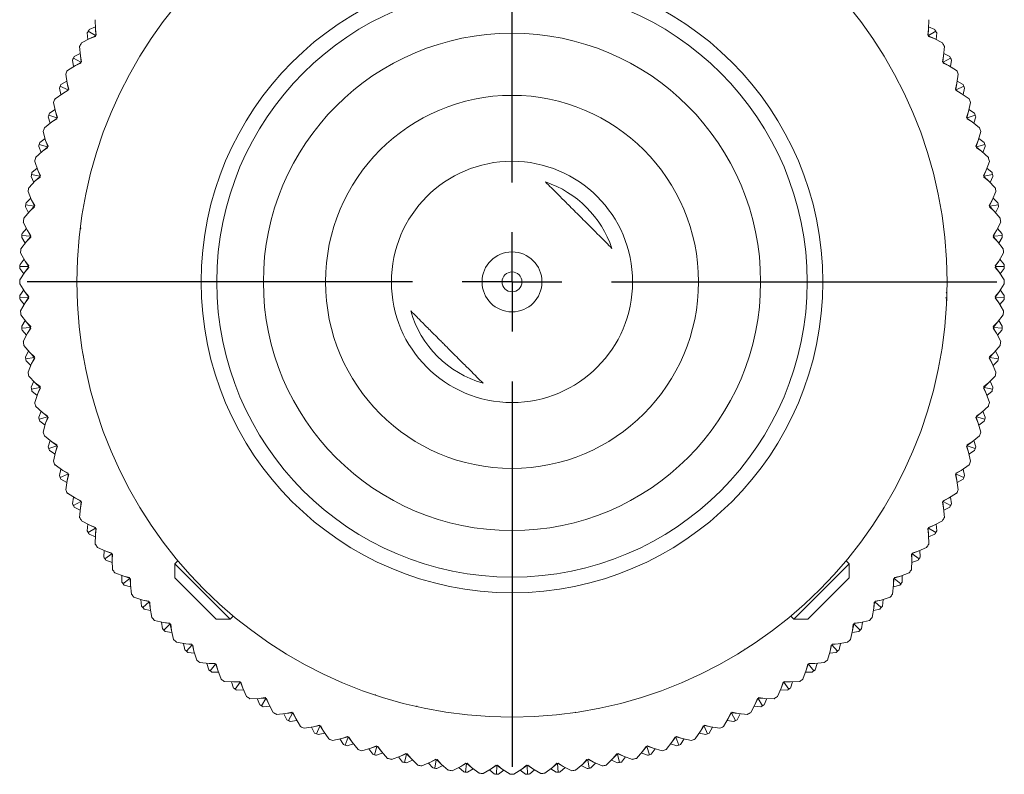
# Model space of a CAD drawing. Header units: inches. Extents: x 2.6 to 18.2, y 0.6 to 16.4.
# Tile 2 of 44: x 9.8 to 11.8, y 0.6 to 2.1. Entities that reach past the tile are written whole.
import ezdxf

# ---------------------------------------------------------------- set-up
doc = ezdxf.new("R2010")
doc.units = ezdxf.units.IN
doc.header["$MEASUREMENT"] = 0
doc.layers.add('SLD-0', color=7, linetype='Continuous')

# ---------------------------------------------------------------- blocks, each defined once
blk = doc.blocks.new('SW_CENTERMARKSYMBOL_2')
at = {"layer": 'SLD-0', "color": 0}
for p, q in [((0, 0.2), (0, 0.975)), ((0, 0), (0, 0.1)), ((-0.2, 0), (-0.975, 0)), ((0, 0), (-0.1, 0)), ((0, 0), (0, -0.1)), ((0, 0), (0.1, 0)), ((0.2, 0), (0.975, 0)), ((0, -0.2), (0, -0.975))]:
    blk.add_line(p, q, dxfattribs=at)

msp = doc.modelspace()

# ---------------------------------------------------------------- linework, layer by layer
at = {"color": 7, "linetype": 'Continuous', "lineweight": 15}
for p, q in [((9.9496, 2.142), (9.9499, 2.1232)), ((11.6253, 2.1232), (11.6256, 2.142)), ((9.9354, 2.1189), (9.9501, 2.1102)), ((9.9498, 2.1274), (9.9375, 2.1223)), ((9.9499, 2.1232), (9.9517, 2.111)), ((9.9509, 2.1106), (9.9499, 2.1232)), ((11.6235, 2.111), (11.6253, 2.1232)), ((11.6242, 2.1106), (11.6253, 2.1232)), ((11.6397, 2.1189), (11.625, 2.1102)), ((11.6253, 2.1274), (11.6377, 2.1223)), ((9.9387, 2.1041), (9.922, 2.0954)), ((9.9349, 2.1022), (9.9334, 2.1154)), ((9.9502, 2.1093), (9.9387, 2.1041)), ((9.9502, 2.1084), (9.9387, 2.1041)), ((9.9517, 2.111), (9.9501, 2.1102)), ((9.9501, 2.1102), (9.9502, 2.1084)), ((11.625, 2.1102), (11.6235, 2.111)), ((11.625, 2.1084), (11.625, 2.1102)), ((11.625, 2.1093), (11.6365, 2.1041)), ((11.6365, 2.1041), (11.625, 2.1084)), ((11.6532, 2.0954), (11.6365, 2.1041)), ((11.6403, 2.1022), (11.6418, 2.1154)), ((9.9181, 2.0883), (9.9196, 2.0696)), ((11.6555, 2.0696), (11.657, 2.0883)), ((9.906, 2.0477), (9.9037, 2.0608)), ((9.9055, 2.0644), (9.9207, 2.0566)), ((9.9193, 2.0738), (9.9073, 2.0679)), ((9.9196, 2.0696), (9.9222, 2.0575)), ((9.9215, 2.0571), (9.9196, 2.0696)), ((11.653, 2.0575), (11.6555, 2.0696)), ((11.6537, 2.0571), (11.6555, 2.0696)), ((11.6697, 2.0644), (11.6545, 2.0566)), ((11.6559, 2.0738), (11.6678, 2.0679)), ((11.6692, 2.0477), (11.6715, 2.0608)), ((9.9096, 2.0499), (9.8935, 2.0401)), ((9.9208, 2.0557), (9.9096, 2.0499)), ((9.9208, 2.0549), (9.9096, 2.0499)), ((9.9222, 2.0575), (9.9207, 2.0566)), ((9.9207, 2.0566), (9.9208, 2.0549)), ((11.6545, 2.0566), (11.653, 2.0575)), ((11.6543, 2.0549), (11.6545, 2.0566)), ((11.6656, 2.0499), (11.6543, 2.0549)), ((11.6544, 2.0557), (11.6656, 2.0499)), ((11.6816, 2.0401), (11.6656, 2.0499)), ((9.8901, 2.0328), (9.8928, 2.0142)), ((11.6823, 2.0142), (11.6851, 2.0328)), ((9.8806, 1.9914), (9.8774, 2.0044)), ((9.879, 2.0081), (9.8947, 2.0013)), ((9.8922, 2.0183), (9.8806, 2.0118)), ((9.8948, 2.0004), (9.884, 1.9939)), ((9.8928, 2.0142), (9.8961, 2.0023)), ((9.8954, 2.0018), (9.8928, 2.0142)), ((9.8961, 2.0023), (9.8947, 2.0013)), ((9.8947, 2.0013), (9.8949, 1.9996)), ((11.6791, 2.0023), (11.6823, 2.0142)), ((11.6805, 2.0013), (11.6791, 2.0023)), ((11.6798, 2.0018), (11.6823, 2.0142)), ((11.6802, 1.9996), (11.6805, 2.0013)), ((11.6804, 2.0004), (11.6911, 1.9939)), ((11.6962, 2.0081), (11.6805, 2.0013)), ((11.683, 2.0183), (11.6946, 2.0118)), ((11.6946, 1.9914), (11.6977, 2.0044)), ((9.884, 1.9939), (9.8686, 1.9831)), ((9.8949, 1.9996), (9.884, 1.9939)), ((11.6911, 1.9939), (11.6802, 1.9996)), ((11.7066, 1.9831), (11.6911, 1.9939)), ((9.8686, 1.9613), (9.8575, 1.954)), ((9.8656, 1.9756), (9.8695, 1.9572)), ((11.7057, 1.9572), (11.7095, 1.9756)), ((11.7065, 1.9613), (11.7177, 1.954)), ((9.8587, 1.9337), (9.8548, 1.9465)), ((9.8561, 1.9503), (9.8722, 1.9445)), ((9.8724, 1.9436), (9.862, 1.9364)), ((9.8725, 1.9428), (9.862, 1.9364)), ((9.8695, 1.9572), (9.8735, 1.9456)), ((9.8729, 1.945), (9.8695, 1.9572)), ((9.8735, 1.9456), (9.8722, 1.9445)), ((9.8722, 1.9445), (9.8725, 1.9428)), ((11.7016, 1.9456), (11.7057, 1.9572)), ((11.703, 1.9445), (11.7016, 1.9456)), ((11.7023, 1.945), (11.7057, 1.9572)), ((11.7026, 1.9428), (11.703, 1.9445)), ((11.7131, 1.9364), (11.7026, 1.9428)), ((11.7028, 1.9436), (11.7131, 1.9364)), ((11.7191, 1.9503), (11.703, 1.9445)), ((11.7164, 1.9337), (11.7204, 1.9465)), ((9.862, 1.9364), (9.8473, 1.9246)), ((11.7279, 1.9246), (11.7131, 1.9364)), ((9.8487, 1.9029), (9.838, 1.895)), ((9.8448, 1.917), (9.8498, 1.8989)), ((11.7253, 1.8989), (11.7304, 1.917)), ((11.7265, 1.9029), (11.7371, 1.895)), ((9.8405, 1.8748), (9.8358, 1.8873)), ((9.8369, 1.8911), (9.8533, 1.8863)), ((9.8535, 1.8855), (9.8437, 1.8776)), ((9.8538, 1.8847), (9.8437, 1.8776)), ((9.8498, 1.8989), (9.8546, 1.8875)), ((9.854, 1.8869), (9.8498, 1.8989)), ((9.8546, 1.8875), (9.8533, 1.8863)), ((9.8533, 1.8863), (9.8538, 1.8847)), ((11.7206, 1.8875), (11.7253, 1.8989)), ((11.7219, 1.8863), (11.7206, 1.8875)), ((11.7212, 1.8869), (11.7253, 1.8989)), ((11.7214, 1.8847), (11.7219, 1.8863)), ((11.7315, 1.8776), (11.7214, 1.8847)), ((11.7216, 1.8855), (11.7315, 1.8776)), ((11.7383, 1.8911), (11.7219, 1.8863)), ((11.7346, 1.8748), (11.7394, 1.8873)), ((9.8437, 1.8776), (9.8297, 1.865)), ((11.7455, 1.865), (11.7315, 1.8776)), ((9.8325, 1.8434), (9.8223, 1.8348)), ((9.8277, 1.8572), (9.8339, 1.8394)), ((11.7413, 1.8394), (11.7475, 1.8572)), ((11.7427, 1.8434), (11.7529, 1.8348)), ((9.8261, 1.8148), (9.8206, 1.827)), ((9.8214, 1.8309), (9.8381, 1.8271)), ((9.8384, 1.8263), (9.829, 1.8178)), ((9.8387, 1.8255), (9.829, 1.8178)), ((9.8339, 1.8394), (9.8393, 1.8284)), ((9.8387, 1.8278), (9.8339, 1.8394)), ((9.8393, 1.8284), (9.8381, 1.8271)), ((9.8381, 1.8271), (9.8387, 1.8255)), ((11.7359, 1.8284), (11.7413, 1.8394)), ((11.7371, 1.8271), (11.7359, 1.8284)), ((11.7364, 1.8278), (11.7413, 1.8394)), ((11.7365, 1.8255), (11.7371, 1.8271)), ((11.7461, 1.8178), (11.7365, 1.8255)), ((11.7368, 1.8263), (11.7461, 1.8178)), ((11.7537, 1.8309), (11.7371, 1.8271)), ((11.7491, 1.8148), (11.7546, 1.827)), ((9.829, 1.8178), (9.8159, 1.8043)), ((11.7593, 1.8043), (11.7461, 1.8178)), ((9.82, 1.783), (9.8104, 1.7737)), ((9.8144, 1.7965), (9.8216, 1.7791)), ((11.7535, 1.7791), (11.7608, 1.7965)), ((11.7552, 1.783), (11.7648, 1.7737)), ((9.8154, 1.754), (9.8091, 1.7658)), ((9.8098, 1.7698), (9.8266, 1.7671)), ((9.827, 1.7663), (9.8182, 1.7573)), ((9.8273, 1.7655), (9.8182, 1.7573)), ((9.8216, 1.7791), (9.8278, 1.7684)), ((9.8272, 1.7678), (9.8216, 1.7791)), ((9.8278, 1.7684), (9.8266, 1.7671)), ((9.8266, 1.7671), (9.8273, 1.7655)), ((11.7474, 1.7684), (11.7535, 1.7791)), ((11.7485, 1.7671), (11.7474, 1.7684)), ((11.7479, 1.7678), (11.7535, 1.7791)), ((11.7479, 1.7655), (11.7485, 1.7671)), ((11.757, 1.7573), (11.7479, 1.7655)), ((11.7482, 1.7663), (11.757, 1.7573)), ((11.7654, 1.7698), (11.7485, 1.7671)), ((11.7597, 1.754), (11.766, 1.7658)), ((9.8182, 1.7573), (9.8059, 1.743)), ((11.7693, 1.743), (11.757, 1.7573)), ((9.8049, 1.735), (9.8132, 1.7181)), ((11.7619, 1.7181), (11.7703, 1.735)), ((9.8086, 1.6927), (9.8016, 1.7041)), ((9.802, 1.7081), (9.819, 1.7065)), ((9.8114, 1.7219), (9.8024, 1.7121)), ((9.8194, 1.7057), (9.8112, 1.6961)), ((9.8197, 1.7049), (9.8112, 1.6961)), ((9.8132, 1.7181), (9.82, 1.7078)), ((9.8195, 1.7072), (9.8132, 1.7181)), ((9.82, 1.7078), (9.819, 1.7065)), ((9.819, 1.7065), (9.8197, 1.7049)), ((9.9193, 1.7222), (9.9192, 1.722)), ((9.9203, 1.722), (9.9193, 1.7222)), ((11.7551, 1.7078), (11.7619, 1.7181)), ((11.7562, 1.7065), (11.7551, 1.7078)), ((11.7554, 1.7049), (11.7562, 1.7065)), ((11.764, 1.6961), (11.7554, 1.7049)), ((11.7556, 1.7072), (11.7619, 1.7181)), ((11.7558, 1.7057), (11.764, 1.6961)), ((11.7732, 1.7081), (11.7562, 1.7065)), ((11.7638, 1.7219), (11.7728, 1.7121)), ((11.7666, 1.6927), (11.7736, 1.7041)), ((9.8112, 1.6961), (9.7998, 1.6811)), ((11.7754, 1.6811), (11.764, 1.6961)), ((9.7993, 1.6731), (9.8087, 1.6567)), ((11.6601, 1.6791), (11.6602, 1.6793)), ((11.7665, 1.6567), (11.7759, 1.6731)), ((9.7981, 1.646), (9.8151, 1.6455)), ((9.8066, 1.6604), (9.7982, 1.65)), ((9.8156, 1.6447), (9.808, 1.6346)), ((9.816, 1.644), (9.808, 1.6346)), ((9.8087, 1.6567), (9.8161, 1.6469)), ((9.8156, 1.6462), (9.8087, 1.6567)), ((9.8161, 1.6469), (9.8151, 1.6455)), ((9.8151, 1.6455), (9.816, 1.644)), ((11.7591, 1.6469), (11.7665, 1.6567)), ((11.76, 1.6455), (11.7591, 1.6469)), ((11.7592, 1.644), (11.76, 1.6455)), ((11.7672, 1.6346), (11.7592, 1.644)), ((11.7595, 1.6462), (11.7665, 1.6567)), ((11.7596, 1.6447), (11.7672, 1.6346)), ((11.7771, 1.646), (11.76, 1.6455)), ((11.7686, 1.6604), (11.777, 1.65)), ((9.808, 1.6346), (9.7976, 1.6189)), ((9.8056, 1.6311), (9.798, 1.642)), ((11.7776, 1.6189), (11.7672, 1.6346)), ((11.7695, 1.6311), (11.7772, 1.642)), ((9.7976, 1.6109), (9.808, 1.5952)), ((11.7672, 1.5952), (11.7776, 1.6109)), ((9.8056, 1.5987), (9.798, 1.5878)), ((9.7981, 1.5838), (9.8151, 1.5844)), ((9.808, 1.5952), (9.816, 1.5858)), ((9.8156, 1.5851), (9.808, 1.5952)), ((9.816, 1.5858), (9.8151, 1.5844)), ((9.8151, 1.5844), (9.8161, 1.5829)), ((11.6612, 1.5933), (11.6622, 1.5933)), ((11.6622, 1.5933), (11.6623, 1.5934)), ((11.7591, 1.5829), (11.76, 1.5844)), ((11.7592, 1.5858), (11.7672, 1.5952)), ((11.76, 1.5844), (11.7592, 1.5858)), ((11.7596, 1.5851), (11.7672, 1.5952)), ((11.7771, 1.5838), (11.76, 1.5844)), ((11.7695, 1.5987), (11.7772, 1.5878)), ((9.8066, 1.5694), (9.7982, 1.5798)), ((9.8087, 1.5731), (9.7993, 1.5567)), ((9.8156, 1.5836), (9.8087, 1.5731)), ((9.8161, 1.5829), (9.8087, 1.5731)), ((11.662, 1.5826), (11.659, 1.5827)), ((11.6615, 1.5716), (11.6613, 1.5719)), ((11.7665, 1.5731), (11.7591, 1.5829)), ((11.7595, 1.5836), (11.7665, 1.5731)), ((11.7759, 1.5567), (11.7665, 1.5731)), ((11.7686, 1.5694), (11.777, 1.5798)), ((9.7998, 1.5488), (9.8112, 1.5337)), ((11.764, 1.5337), (11.7754, 1.5488)), ((9.8086, 1.5371), (9.8016, 1.5257)), ((9.8112, 1.5337), (9.8197, 1.5249)), ((9.8194, 1.5241), (9.8112, 1.5337)), ((9.8197, 1.5249), (9.819, 1.5234)), ((11.7554, 1.5249), (11.764, 1.5337)), ((11.7562, 1.5234), (11.7554, 1.5249)), ((11.7558, 1.5241), (11.764, 1.5337)), ((11.7666, 1.5371), (11.7736, 1.5257)), ((9.802, 1.5217), (9.819, 1.5234)), ((9.8114, 1.5079), (9.8024, 1.5177)), ((9.8132, 1.5117), (9.8049, 1.4948)), ((9.8195, 1.5226), (9.8132, 1.5117)), ((9.82, 1.522), (9.8132, 1.5117)), ((9.819, 1.5234), (9.82, 1.522)), ((11.7551, 1.522), (11.7562, 1.5234)), ((11.7619, 1.5117), (11.7551, 1.522)), ((11.7556, 1.5226), (11.7619, 1.5117)), ((11.7732, 1.5217), (11.7562, 1.5234)), ((11.7703, 1.4948), (11.7619, 1.5117)), ((11.7638, 1.5079), (11.7728, 1.5177)), ((9.8059, 1.4869), (9.8182, 1.4726)), ((11.757, 1.4726), (11.7693, 1.4869)), ((9.8154, 1.4758), (9.8091, 1.464)), ((9.8182, 1.4726), (9.8273, 1.4643)), ((9.827, 1.4635), (9.8182, 1.4726)), ((9.9256, 1.4655), (9.9255, 1.4653)), ((9.9266, 1.4656), (9.9256, 1.4655)), ((11.7479, 1.4643), (11.757, 1.4726)), ((11.7482, 1.4635), (11.757, 1.4726)), ((11.7597, 1.4758), (11.766, 1.464)), ((9.8098, 1.46), (9.8266, 1.4627)), ((9.82, 1.4468), (9.8104, 1.4561)), ((9.8216, 1.4507), (9.8144, 1.4333)), ((9.8272, 1.462), (9.8216, 1.4507)), ((9.8278, 1.4614), (9.8216, 1.4507)), ((9.8273, 1.4643), (9.8266, 1.4627)), ((9.8266, 1.4627), (9.8278, 1.4614)), ((11.7474, 1.4614), (11.7485, 1.4627)), ((11.7535, 1.4507), (11.7474, 1.4614)), ((11.7485, 1.4627), (11.7479, 1.4643)), ((11.7479, 1.462), (11.7535, 1.4507)), ((11.7654, 1.46), (11.7485, 1.4627)), ((11.7608, 1.4333), (11.7535, 1.4507)), ((11.7552, 1.4468), (11.7648, 1.4561)), ((9.8159, 1.4255), (9.829, 1.412)), ((9.8261, 1.415), (9.8206, 1.4029)), ((9.829, 1.412), (9.8387, 1.4043)), ((9.8384, 1.4035), (9.829, 1.412)), ((11.7365, 1.4043), (11.7461, 1.412)), ((11.7368, 1.4035), (11.7461, 1.412)), ((11.7461, 1.412), (11.7593, 1.4255)), ((11.7491, 1.415), (11.7546, 1.4029)), ((9.8214, 1.3989), (9.8381, 1.4027)), ((9.8325, 1.3864), (9.8223, 1.395)), ((9.8339, 1.3904), (9.8277, 1.3726)), ((9.8387, 1.402), (9.8339, 1.3904)), ((9.8393, 1.4014), (9.8339, 1.3904)), ((9.8387, 1.4043), (9.8381, 1.4027)), ((9.8381, 1.4027), (9.8393, 1.4014)), ((11.7359, 1.4014), (11.7371, 1.4027)), ((11.7413, 1.3904), (11.7359, 1.4014)), ((11.7364, 1.402), (11.7413, 1.3904)), ((11.7371, 1.4027), (11.7365, 1.4043)), ((11.7537, 1.3989), (11.7371, 1.4027)), ((11.7475, 1.3726), (11.7413, 1.3904)), ((11.7427, 1.3864), (11.7529, 1.395)), ((9.8297, 1.3648), (9.8437, 1.3522)), ((9.8405, 1.355), (9.8358, 1.3426)), ((9.8437, 1.3522), (9.8538, 1.3451)), ((9.8535, 1.3443), (9.8437, 1.3522)), ((11.7214, 1.3451), (11.7315, 1.3522)), ((11.7216, 1.3443), (11.7315, 1.3522)), ((11.7315, 1.3522), (11.7455, 1.3648)), ((11.7346, 1.355), (11.7394, 1.3426)), ((9.8369, 1.3387), (9.8533, 1.3435)), ((9.8487, 1.3269), (9.838, 1.3349)), ((9.8498, 1.331), (9.8448, 1.3128)), ((9.854, 1.3429), (9.8498, 1.331)), ((9.8546, 1.3423), (9.8498, 1.331)), ((9.8538, 1.3451), (9.8533, 1.3435)), ((9.8533, 1.3435), (9.8546, 1.3423)), ((11.7206, 1.3423), (11.7219, 1.3435)), ((11.7253, 1.331), (11.7206, 1.3423)), ((11.7212, 1.3429), (11.7253, 1.331)), ((11.7219, 1.3435), (11.7214, 1.3451)), ((11.7383, 1.3387), (11.7219, 1.3435)), ((11.7304, 1.3128), (11.7253, 1.331)), ((11.7265, 1.3269), (11.7371, 1.3349)), ((9.8473, 1.3052), (9.862, 1.2934)), ((9.8587, 1.2961), (9.8548, 1.2833)), ((9.862, 1.2934), (9.8725, 1.287)), ((9.8724, 1.2862), (9.862, 1.2934)), ((9.8725, 1.287), (9.8722, 1.2853)), ((11.7026, 1.287), (11.7131, 1.2934)), ((11.703, 1.2853), (11.7026, 1.287)), ((11.7028, 1.2862), (11.7131, 1.2934)), ((11.7131, 1.2934), (11.7279, 1.3052)), ((11.7164, 1.2961), (11.7204, 1.2833)), ((9.8561, 1.2796), (9.8722, 1.2853)), ((9.8686, 1.2685), (9.8575, 1.2758)), ((9.8695, 1.2726), (9.8656, 1.2542)), ((9.8729, 1.2848), (9.8695, 1.2726)), ((9.8735, 1.2843), (9.8695, 1.2726)), ((9.8722, 1.2853), (9.8735, 1.2843)), ((11.7016, 1.2843), (11.703, 1.2853)), ((11.7057, 1.2726), (11.7016, 1.2843)), ((11.7023, 1.2848), (11.7057, 1.2726)), ((11.7191, 1.2796), (11.703, 1.2853)), ((11.7095, 1.2542), (11.7057, 1.2726)), ((11.7065, 1.2685), (11.7177, 1.2758)), ((9.8686, 1.2468), (9.884, 1.236)), ((9.8806, 1.2384), (9.8774, 1.2254)), ((9.879, 1.2217), (9.8947, 1.2285)), ((9.884, 1.236), (9.8949, 1.2302)), ((9.8948, 1.2294), (9.884, 1.236)), ((9.8954, 1.228), (9.8928, 1.2157)), ((9.8949, 1.2302), (9.8947, 1.2285)), ((9.8947, 1.2285), (9.8961, 1.2275)), ((11.6791, 1.2275), (11.6805, 1.2285)), ((11.6798, 1.228), (11.6823, 1.2157)), ((11.6802, 1.2302), (11.6911, 1.236)), ((11.6805, 1.2285), (11.6802, 1.2302)), ((11.6804, 1.2294), (11.6911, 1.236)), ((11.6962, 1.2217), (11.6805, 1.2285)), ((11.6911, 1.236), (11.7066, 1.2468)), ((11.6946, 1.2384), (11.6977, 1.2254)), ((9.8922, 1.2115), (9.8806, 1.2181)), ((9.8928, 1.2157), (9.8901, 1.197)), ((9.8961, 1.2275), (9.8928, 1.2157)), ((11.6823, 1.2157), (11.6791, 1.2275)), ((11.6851, 1.197), (11.6823, 1.2157)), ((11.683, 1.2115), (11.6946, 1.2181)), ((9.8935, 1.1898), (9.9096, 1.18)), ((11.6656, 1.18), (11.6816, 1.1898)), ((9.906, 1.1822), (9.9037, 1.169)), ((9.9055, 1.1655), (9.9207, 1.1732)), ((9.9096, 1.18), (9.9208, 1.1749)), ((9.9208, 1.1741), (9.9096, 1.18)), ((9.9215, 1.1728), (9.9196, 1.1603)), ((9.9222, 1.1723), (9.9196, 1.1603)), ((9.9208, 1.1749), (9.9207, 1.1732)), ((9.9207, 1.1732), (9.9222, 1.1723)), ((11.653, 1.1723), (11.6545, 1.1732)), ((11.6555, 1.1603), (11.653, 1.1723)), ((11.6537, 1.1728), (11.6555, 1.1603)), ((11.6543, 1.1749), (11.6656, 1.18)), ((11.6545, 1.1732), (11.6543, 1.1749)), ((11.6544, 1.1741), (11.6656, 1.18)), ((11.6697, 1.1655), (11.6545, 1.1732)), ((11.6692, 1.1822), (11.6715, 1.169)), ((9.9193, 1.1561), (9.9073, 1.1619)), ((9.9196, 1.1603), (9.9181, 1.1415)), ((11.657, 1.1415), (11.6555, 1.1603)), ((11.6559, 1.1561), (11.6678, 1.1619)), ((9.922, 1.1345), (9.9387, 1.1257)), ((11.6365, 1.1257), (11.6532, 1.1345)), ((9.9349, 1.1277), (9.9334, 1.1144)), ((9.9354, 1.111), (9.9501, 1.1197)), ((9.9387, 1.1257), (9.9502, 1.1214)), ((9.9502, 1.1205), (9.9387, 1.1257)), ((9.9509, 1.1192), (9.9499, 1.1067)), ((9.9517, 1.1189), (9.9499, 1.1067)), ((9.9502, 1.1214), (9.9501, 1.1197)), ((9.9501, 1.1197), (9.9517, 1.1189)), ((11.6235, 1.1189), (11.625, 1.1197)), ((11.6253, 1.1067), (11.6235, 1.1189)), ((11.6242, 1.1192), (11.6253, 1.1067)), ((11.625, 1.1214), (11.6365, 1.1257)), ((11.625, 1.1205), (11.6365, 1.1257)), ((11.625, 1.1197), (11.625, 1.1214)), ((11.6397, 1.111), (11.625, 1.1197)), ((11.6403, 1.1277), (11.6418, 1.1144)), ((9.9498, 1.1024), (9.9375, 1.1075)), ((9.9499, 1.1067), (9.9496, 1.0878)), ((11.6253, 1.1024), (11.6377, 1.1075)), ((11.6256, 1.0878), (11.6253, 1.1067)), ((9.9538, 1.0811), (9.971, 1.0734)), ((9.9672, 1.0751), (9.9665, 1.0618)), ((9.971, 1.0734), (9.9828, 1.0698)), ((9.9829, 1.0689), (9.971, 1.0734)), ((9.9828, 1.0698), (9.9829, 1.0681)), ((11.5923, 1.0698), (11.6041, 1.0734)), ((11.5923, 1.0689), (11.6041, 1.0734)), ((11.5923, 1.0681), (11.5923, 1.0698)), ((11.6041, 1.0734), (11.6213, 1.0811)), ((11.608, 1.0751), (11.6086, 1.0618)), ((9.9688, 1.0584), (9.9829, 1.0681)), ((9.9837, 1.0508), (9.971, 1.0551)), ((9.9829, 1.0681), (9.9845, 1.0673)), ((9.9837, 1.0677), (9.9835, 1.0551)), ((9.9845, 1.0673), (9.9835, 1.0551)), ((9.9835, 1.0551), (9.9843, 1.0362)), ((10.1156, 1.0543), (10.1093, 1.048)), ((11.4659, 1.048), (11.4595, 1.0543)), ((11.5907, 1.0673), (11.5923, 1.0681)), ((11.5917, 1.0551), (11.5907, 1.0673)), ((11.5909, 1.0362), (11.5917, 1.0551)), ((11.5915, 1.0677), (11.5917, 1.0551)), ((11.5915, 1.0508), (11.6041, 1.0551)), ((11.6064, 1.0584), (11.5923, 1.0681)), ((9.989, 1.0298), (10.0067, 1.0232)), ((10.1093, 1.048), (10.1093, 1.0201)), ((10.1093, 1.048), (10.1649, 0.9923)), ((11.3545, 0.9366), (11.4616, 1.0437)), ((11.4616, 1.0437), (11.4659, 1.048)), ((11.4659, 1.0201), (11.4659, 1.048)), ((11.5685, 1.0232), (11.5861, 1.0298)), ((10.0027, 1.0246), (10.0029, 1.0113)), ((10.0053, 1.0081), (10.0188, 1.0186)), ((10.0067, 1.0232), (10.0186, 1.0203)), ((10.0187, 1.0195), (10.0067, 1.0232)), ((10.0186, 1.0203), (10.0188, 1.0186)), ((10.0188, 1.0186), (10.0204, 1.018)), ((10.0197, 1.0183), (10.0202, 1.0057)), ((10.0204, 1.018), (10.0202, 1.0057)), ((10.151, 0.9784), (10.1093, 1.0201)), ((11.4627, 1.0169), (11.3824, 0.9366)), ((11.4659, 1.0201), (11.4627, 1.0169)), ((11.5547, 1.018), (11.5563, 1.0186)), ((11.5549, 1.0057), (11.5547, 1.018)), ((11.5555, 1.0183), (11.5549, 1.0057)), ((11.5563, 1.0186), (11.5565, 1.0203)), ((11.5698, 1.0081), (11.5563, 1.0186)), ((11.5564, 1.0195), (11.5685, 1.0232)), ((11.5565, 1.0203), (11.5685, 1.0232)), ((11.5725, 1.0246), (11.5723, 1.0113)), ((10.0207, 1.0015), (10.0078, 1.005)), ((10.0202, 1.0057), (10.0222, 0.987)), ((10.1649, 0.9923), (10.2206, 0.9366)), ((11.5529, 0.987), (11.5549, 1.0057)), ((11.5545, 1.0015), (11.5674, 1.005)), ((10.0273, 0.9808), (10.0454, 0.9753)), ((10.0413, 0.9765), (10.0423, 0.9632)), ((10.0578, 0.9715), (10.045, 0.9602)), ((10.0454, 0.9753), (10.0575, 0.9732)), ((10.0454, 0.9753), (10.0576, 0.9724)), ((10.0575, 0.9732), (10.0578, 0.9715)), ((10.0578, 0.9715), (10.0594, 0.971)), ((10.06, 0.9587), (10.0586, 0.9713)), ((10.0594, 0.971), (10.06, 0.9587)), ((10.1928, 0.9366), (10.151, 0.9784)), ((11.5165, 0.9713), (11.5152, 0.9587)), ((11.5152, 0.9587), (11.5157, 0.971)), ((11.5157, 0.971), (11.5174, 0.9715)), ((11.5174, 0.9715), (11.5177, 0.9732)), ((11.5302, 0.9602), (11.5174, 0.9715)), ((11.5175, 0.9724), (11.5298, 0.9753)), ((11.5177, 0.9732), (11.5298, 0.9753)), ((11.5298, 0.9753), (11.5478, 0.9808)), ((11.5338, 0.9765), (11.5328, 0.9632)), ((10.0476, 0.9572), (10.0607, 0.9545)), ((10.06, 0.9587), (10.0632, 0.9401)), ((11.512, 0.9401), (11.5152, 0.9587)), ((11.5145, 0.9545), (11.5275, 0.9572)), ((10.0686, 0.9343), (10.087, 0.93)), ((10.0847, 0.9177), (10.0829, 0.9309)), ((10.1928, 0.9366), (10.2206, 0.9366)), ((10.2206, 0.9366), (10.227, 0.943)), ((11.3481, 0.943), (11.3545, 0.9366)), ((11.3545, 0.9366), (11.3824, 0.9366)), ((11.4882, 0.93), (11.5065, 0.9343)), ((11.4923, 0.9309), (11.4904, 0.9177)), ((10.087, 0.93), (10.0992, 0.9286)), ((10.087, 0.93), (10.0994, 0.9278)), ((10.0996, 0.927), (10.0875, 0.9149)), ((10.1036, 0.9102), (10.0904, 0.912)), ((10.0992, 0.9286), (10.0996, 0.927)), ((10.0996, 0.927), (10.1013, 0.9266)), ((10.1026, 0.9143), (10.1005, 0.9268)), ((10.1013, 0.9266), (10.1026, 0.9143)), ((10.1026, 0.9143), (10.107, 0.896)), ((11.4682, 0.896), (11.4725, 0.9143)), ((11.4716, 0.9102), (11.4848, 0.912)), ((11.4747, 0.9268), (11.4725, 0.9143)), ((11.4725, 0.9143), (11.4739, 0.9266)), ((11.4739, 0.9266), (11.4755, 0.927)), ((11.4755, 0.927), (11.4759, 0.9286)), ((11.4876, 0.9149), (11.4755, 0.927)), ((11.4757, 0.9278), (11.4882, 0.93)), ((11.4759, 0.9286), (11.4882, 0.93)), ((10.1128, 0.8905), (10.1314, 0.8873)), ((10.1272, 0.888), (10.1299, 0.875)), ((10.1314, 0.8873), (10.1437, 0.8868)), ((10.1439, 0.886), (10.1314, 0.8873)), ((10.1329, 0.8723), (10.1442, 0.8851)), ((10.1437, 0.8868), (10.1442, 0.8851)), ((10.1442, 0.8851), (10.1459, 0.8848)), ((10.1451, 0.885), (10.148, 0.8727)), ((10.1459, 0.8848), (10.148, 0.8727)), ((10.148, 0.8727), (10.1535, 0.8547)), ((11.255, 0.8766), (11.2555, 0.8757)), ((11.2555, 0.8757), (11.2557, 0.8757)), ((11.4217, 0.8547), (11.4272, 0.8727)), ((11.4301, 0.885), (11.4272, 0.8727)), ((11.4272, 0.8727), (11.4293, 0.8848)), ((11.4293, 0.8848), (11.431, 0.8851)), ((11.431, 0.8851), (11.4315, 0.8868)), ((11.4423, 0.8723), (11.431, 0.8851)), ((11.4312, 0.886), (11.4438, 0.8873)), ((11.4315, 0.8868), (11.4438, 0.8873)), ((11.4438, 0.8873), (11.4624, 0.8905)), ((11.448, 0.888), (11.4453, 0.875)), ((10.1492, 0.8686), (10.1359, 0.8697)), ((11.426, 0.8686), (11.4393, 0.8697)), ((10.1596, 0.8496), (10.1784, 0.8475)), ((10.1742, 0.848), (10.1776, 0.8351)), ((10.1784, 0.8475), (10.1907, 0.8478)), ((10.191, 0.847), (10.1784, 0.8475)), ((10.1808, 0.8327), (10.1913, 0.8462)), ((10.1907, 0.8478), (10.1913, 0.8462)), ((10.1913, 0.8462), (10.193, 0.846)), ((10.1922, 0.8461), (10.1958, 0.834)), ((10.193, 0.846), (10.1958, 0.834)), ((10.1958, 0.834), (10.2024, 0.8163)), ((11.3727, 0.8163), (11.3793, 0.834)), ((11.383, 0.8461), (11.3793, 0.834)), ((11.3793, 0.834), (11.3822, 0.846)), ((11.3822, 0.846), (11.3839, 0.8462)), ((11.3839, 0.8462), (11.3845, 0.8478)), ((11.3944, 0.8327), (11.3839, 0.8462)), ((11.3842, 0.847), (11.3968, 0.8475)), ((11.3845, 0.8478), (11.3968, 0.8475)), ((11.3968, 0.8475), (11.4155, 0.8496)), ((11.401, 0.848), (11.3975, 0.8351)), ((10.1973, 0.83), (10.184, 0.8302)), ((10.2277, 0.8108), (10.24, 0.8118)), ((10.24, 0.8118), (10.2407, 0.8102)), ((11.3344, 0.8102), (11.3351, 0.8118)), ((11.3351, 0.8118), (11.3474, 0.8108)), ((11.3778, 0.83), (11.3912, 0.8302)), ((10.2089, 0.8116), (10.2277, 0.8108)), ((10.2235, 0.811), (10.2278, 0.7984)), ((10.2404, 0.811), (10.2277, 0.8108)), ((10.2311, 0.7961), (10.2407, 0.8102)), ((10.2478, 0.7945), (10.2344, 0.7939)), ((10.2407, 0.8102), (10.2424, 0.8102)), ((10.2416, 0.8102), (10.246, 0.7984)), ((10.2424, 0.8102), (10.246, 0.7984)), ((10.246, 0.7984), (10.2537, 0.7812)), ((11.3214, 0.7812), (11.3291, 0.7984)), ((11.3274, 0.7945), (11.3407, 0.7939)), ((11.3291, 0.7984), (11.3327, 0.8102)), ((11.3336, 0.8102), (11.3291, 0.7984)), ((11.3327, 0.8102), (11.3344, 0.8102)), ((11.344, 0.7961), (11.3344, 0.8102)), ((11.3348, 0.811), (11.3474, 0.8108)), ((11.3474, 0.8108), (11.3662, 0.8116)), ((11.3516, 0.811), (11.3474, 0.7984)), ((10.2605, 0.7769), (10.2793, 0.7772)), ((10.2751, 0.7772), (10.2802, 0.7648)), ((10.2793, 0.7772), (10.2915, 0.779)), ((10.2919, 0.7783), (10.2793, 0.7772)), ((10.2836, 0.7628), (10.2923, 0.7775)), ((10.2915, 0.779), (10.2923, 0.7775)), ((10.2923, 0.7775), (10.2941, 0.7775)), ((10.2932, 0.7775), (10.2984, 0.766)), ((10.2941, 0.7775), (10.2984, 0.766)), ((10.5134, 0.7852), (10.513, 0.7843)), ((10.513, 0.7843), (10.5131, 0.7841)), ((11.2768, 0.766), (11.2811, 0.7775)), ((11.2819, 0.7775), (11.2768, 0.766)), ((11.2811, 0.7775), (11.2828, 0.7775)), ((11.2828, 0.7775), (11.2836, 0.779)), ((11.2915, 0.7628), (11.2828, 0.7775)), ((11.2832, 0.7783), (11.2958, 0.7772)), ((11.2836, 0.779), (11.2958, 0.7772)), ((11.3001, 0.7772), (11.295, 0.7648)), ((11.2958, 0.7772), (11.3147, 0.7769)), ((10.3003, 0.7622), (10.2871, 0.7607)), ((10.2984, 0.766), (10.3071, 0.7493)), ((10.596, 0.7623), (10.5957, 0.7613)), ((10.5957, 0.7613), (10.5959, 0.7612)), ((11.268, 0.7493), (11.2768, 0.766)), ((11.2748, 0.7622), (11.2881, 0.7607)), ((10.3142, 0.7454), (10.3329, 0.747)), ((10.3287, 0.7466), (10.3346, 0.7346)), ((10.3329, 0.747), (10.345, 0.7495)), ((10.3454, 0.7488), (10.3329, 0.747)), ((10.3381, 0.7328), (10.3459, 0.748)), ((10.3548, 0.7333), (10.3417, 0.731)), ((10.345, 0.7495), (10.3459, 0.748)), ((10.3459, 0.748), (10.3476, 0.7482)), ((10.3468, 0.7481), (10.3526, 0.7369)), ((10.3476, 0.7482), (10.3526, 0.7369)), ((10.3526, 0.7369), (10.3624, 0.7208)), ((10.9156, 0.7493), (10.9158, 0.7495)), ((11.2127, 0.7208), (11.2225, 0.7369)), ((11.2203, 0.7333), (11.2334, 0.731)), ((11.2225, 0.7369), (11.2276, 0.7482)), ((11.2284, 0.7481), (11.2225, 0.7369)), ((11.2276, 0.7482), (11.2293, 0.748)), ((11.2293, 0.748), (11.2302, 0.7495)), ((11.237, 0.7328), (11.2293, 0.748)), ((11.2297, 0.7488), (11.2422, 0.747)), ((11.2302, 0.7495), (11.2422, 0.747)), ((11.2464, 0.7466), (11.2406, 0.7346)), ((11.2422, 0.747), (11.261, 0.7454)), ((10.3697, 0.7174), (10.3883, 0.7201)), ((10.3841, 0.7195), (10.3907, 0.7079)), ((10.3883, 0.7201), (10.4002, 0.7234)), ((10.4007, 0.7227), (10.3883, 0.7201)), ((10.3944, 0.7063), (10.4012, 0.722)), ((10.4002, 0.7234), (10.4012, 0.722)), ((10.4012, 0.722), (10.4029, 0.7223)), ((10.4021, 0.7221), (10.4086, 0.7114)), ((10.4029, 0.7223), (10.4086, 0.7114)), ((11.1665, 0.7114), (11.1723, 0.7223)), ((11.1731, 0.7221), (11.1665, 0.7114)), ((11.1723, 0.7223), (11.174, 0.722)), ((11.174, 0.722), (11.175, 0.7234)), ((11.1808, 0.7063), (11.174, 0.722)), ((11.1745, 0.7227), (11.1868, 0.7201)), ((11.175, 0.7234), (11.1868, 0.7201)), ((11.191, 0.7195), (11.1844, 0.7079)), ((11.1868, 0.7201), (11.2055, 0.7174)), ((10.411, 0.7079), (10.3981, 0.7047)), ((10.4086, 0.7114), (10.4194, 0.6959)), ((10.4269, 0.693), (10.4453, 0.6968)), ((10.4412, 0.696), (10.4485, 0.6848)), ((10.4453, 0.6968), (10.4569, 0.7009)), ((10.4575, 0.7002), (10.4453, 0.6968)), ((10.4522, 0.6834), (10.458, 0.6995)), ((10.4569, 0.7009), (10.458, 0.6995)), ((10.458, 0.6995), (10.4597, 0.6999)), ((10.4589, 0.6997), (10.4661, 0.6894)), ((10.4597, 0.6999), (10.4661, 0.6894)), ((11.1091, 0.6894), (11.1155, 0.6999)), ((11.1163, 0.6997), (11.1091, 0.6894)), ((11.1155, 0.6999), (11.1171, 0.6995)), ((11.1171, 0.6995), (11.1182, 0.7009)), ((11.1229, 0.6834), (11.1171, 0.6995)), ((11.1177, 0.7002), (11.1299, 0.6968)), ((11.1182, 0.7009), (11.1299, 0.6968)), ((11.134, 0.696), (11.1267, 0.6848)), ((11.1299, 0.6968), (11.1483, 0.693)), ((11.1557, 0.6959), (11.1665, 0.7114)), ((11.1641, 0.7079), (11.1771, 0.7047)), ((10.4687, 0.686), (10.456, 0.6821)), ((10.4661, 0.6894), (10.4779, 0.6746)), ((10.4855, 0.6721), (10.5036, 0.6772)), ((10.4996, 0.676), (10.5075, 0.6653)), ((10.5036, 0.6772), (10.515, 0.6819)), ((10.5156, 0.6813), (10.5036, 0.6772)), ((10.5114, 0.6642), (10.5161, 0.6806)), ((10.515, 0.6819), (10.5161, 0.6806)), ((10.5161, 0.6806), (10.5178, 0.6811)), ((10.517, 0.6809), (10.5249, 0.671)), ((10.5178, 0.6811), (10.5249, 0.671)), ((11.0503, 0.671), (11.0574, 0.6811)), ((11.0582, 0.6809), (11.0503, 0.671)), ((11.0574, 0.6811), (11.059, 0.6806)), ((11.059, 0.6806), (11.0602, 0.6819)), ((11.0638, 0.6642), (11.059, 0.6806)), ((11.0596, 0.6813), (11.0715, 0.6772)), ((11.0602, 0.6819), (11.0715, 0.6772)), ((11.0756, 0.676), (11.0676, 0.6653)), ((11.0715, 0.6772), (11.0897, 0.6721)), ((11.0973, 0.6746), (11.1091, 0.6894)), ((11.1064, 0.686), (11.1192, 0.6821)), ((10.5277, 0.6679), (10.5152, 0.6631)), ((10.5249, 0.671), (10.5375, 0.657)), ((10.5453, 0.655), (10.5631, 0.6612)), ((10.5591, 0.6598), (10.5677, 0.6496)), ((10.5631, 0.6612), (10.5741, 0.6666)), ((10.5747, 0.666), (10.5631, 0.6612)), ((10.5716, 0.6488), (10.5753, 0.6654)), ((10.5741, 0.6666), (10.5753, 0.6654)), ((10.5753, 0.6654), (10.577, 0.666)), ((10.5877, 0.6534), (10.5755, 0.6479)), ((10.5762, 0.6657), (10.5846, 0.6564)), ((10.577, 0.666), (10.5846, 0.6564)), ((10.5846, 0.6564), (10.5981, 0.6432)), ((10.6234, 0.649), (10.6341, 0.6551)), ((10.6347, 0.6546), (10.6234, 0.649)), ((10.6327, 0.6371), (10.6354, 0.654)), ((10.6341, 0.6551), (10.6354, 0.654)), ((10.6354, 0.654), (10.637, 0.6546)), ((10.6362, 0.6543), (10.6452, 0.6455)), ((10.637, 0.6546), (10.6452, 0.6455)), ((10.9299, 0.6455), (10.9382, 0.6546)), ((10.939, 0.6543), (10.9299, 0.6455)), ((10.9382, 0.6546), (10.9398, 0.654)), ((10.9398, 0.654), (10.9411, 0.6551)), ((10.9425, 0.6371), (10.9398, 0.654)), ((10.9405, 0.6546), (10.9518, 0.649)), ((10.9411, 0.6551), (10.9518, 0.649)), ((10.977, 0.6432), (10.9905, 0.6564)), ((10.9875, 0.6534), (10.9996, 0.6479)), ((10.9905, 0.6564), (10.9982, 0.666)), ((10.999, 0.6657), (10.9905, 0.6564)), ((10.9982, 0.666), (10.9998, 0.6654)), ((10.9998, 0.6654), (11.0011, 0.6666)), ((11.0035, 0.6488), (10.9998, 0.6654)), ((11.0005, 0.666), (11.0121, 0.6612)), ((11.0011, 0.6666), (11.0121, 0.6612)), ((11.0161, 0.6598), (11.0075, 0.6496)), ((11.0121, 0.6612), (11.0299, 0.655)), ((11.0377, 0.657), (11.0503, 0.671)), ((11.0475, 0.6679), (11.0599, 0.6631)), ((10.606, 0.6417), (10.6234, 0.649)), ((10.6195, 0.6473), (10.6287, 0.6377)), ((10.6484, 0.6428), (10.6367, 0.6365)), ((10.6452, 0.6455), (10.6595, 0.6332)), ((10.6675, 0.6322), (10.6844, 0.6406)), ((10.6806, 0.6387), (10.6904, 0.6297)), ((10.6844, 0.6406), (10.6946, 0.6474)), ((10.6953, 0.6468), (10.6844, 0.6406)), ((10.6944, 0.6293), (10.696, 0.6463)), ((10.6946, 0.6474), (10.696, 0.6463)), ((10.696, 0.6463), (10.6976, 0.6471)), ((10.6968, 0.6467), (10.7064, 0.6385)), ((10.6976, 0.6471), (10.7064, 0.6385)), ((10.7098, 0.6359), (10.6984, 0.6289)), ((10.7064, 0.6385), (10.7214, 0.6271)), ((10.7294, 0.6266), (10.7458, 0.636)), ((10.7421, 0.6339), (10.7525, 0.6255)), ((10.7458, 0.636), (10.7556, 0.6434)), ((10.7563, 0.643), (10.7458, 0.636)), ((10.7556, 0.6434), (10.757, 0.6425)), ((10.7565, 0.6254), (10.757, 0.6425)), ((10.757, 0.6425), (10.7585, 0.6433)), ((10.7578, 0.6429), (10.7679, 0.6353)), ((10.7585, 0.6433), (10.7679, 0.6353)), ((10.7679, 0.6353), (10.7836, 0.6249)), ((10.7916, 0.6249), (10.8073, 0.6353)), ((10.8073, 0.6353), (10.8166, 0.6433)), ((10.8174, 0.6429), (10.8073, 0.6353)), ((10.8166, 0.6433), (10.8181, 0.6425)), ((10.8181, 0.6425), (10.8196, 0.6434)), ((10.8187, 0.6254), (10.8181, 0.6425)), ((10.8189, 0.643), (10.8294, 0.636)), ((10.8196, 0.6434), (10.8294, 0.636)), ((10.8331, 0.6339), (10.8227, 0.6255)), ((10.8294, 0.636), (10.8457, 0.6266)), ((10.8537, 0.6271), (10.8688, 0.6385)), ((10.8654, 0.6359), (10.8767, 0.6289)), ((10.8688, 0.6385), (10.8776, 0.6471)), ((10.8783, 0.6467), (10.8688, 0.6385)), ((10.8776, 0.6471), (10.8791, 0.6463)), ((10.8791, 0.6463), (10.8805, 0.6474)), ((10.8807, 0.6293), (10.8791, 0.6463)), ((10.8798, 0.6468), (10.8908, 0.6406)), ((10.8805, 0.6474), (10.8908, 0.6406)), ((10.8946, 0.6387), (10.8847, 0.6297)), ((10.8908, 0.6406), (10.9077, 0.6322)), ((10.9156, 0.6332), (10.9299, 0.6455)), ((10.9267, 0.6428), (10.9385, 0.6365)), ((10.9557, 0.6473), (10.9464, 0.6377)), ((10.9518, 0.649), (10.9692, 0.6417)), ((10.7714, 0.633), (10.7605, 0.6253)), ((10.8038, 0.633), (10.8147, 0.6253))]:
    msp.add_line(p, q, dxfattribs=at)
for radius in [0.875, 0.625, 0.5937, 0.5, 0.375, 0.2425, 0.0603, 0.02]:
    msp.add_circle((10.7876, 1.6149), radius, dxfattribs=at)
for radius, start, end in [(0.99, 149.4, 149.6324), (0.99, 149.1676, 149.4), (0.99, 30.6, 30.8324), (0.99, 30.3676, 30.6), (0.99, 150.9684, 151.4316), (0.99, 28.5684, 29.0316), (0.99, 153, 153.2324), (0.99, 152.7676, 153), (0.99, 27, 27.2324), (0.99, 26.7676, 27), (0.99, 154.5684, 155.0316), (0.99, 24.9684, 25.4316), (0.99, 156.6, 156.8324), (0.99, 156.3676, 156.6), (0.99, 23.4, 23.6324), (0.99, 23.1676, 23.4), (0.99, 158.1684, 158.6316), (0.99, 21.3684, 21.8316), (0.99, 160.2, 160.4324), (0.99, 159.9676, 160.2), (0.99, 19.8, 20.0324), (0.99, 19.5676, 19.8), (0.99, 161.7684, 162.2316), (0.99, 17.7684, 18.2316), (0.99, 163.8, 164.0324), (0.99, 163.5676, 163.8), (0.99, 16.2, 16.4324), (0.99, 15.9676, 16.2), (0.99, 165.3684, 165.8316), (0.99, 14.1684, 14.6316), (0.99, 167.4, 167.6324), (0.99, 167.1676, 167.4), (0.99, 12.6, 12.8324), (0.99, 12.3676, 12.6), (0.99, 168.9684, 169.4316), (0.2119, 18.5575, 71.4425), (0.99, 10.5684, 11.0316), (0.99, 171, 171.2324), (0.99, 170.7676, 171), (0.99, 9, 9.2324), (0.99, 8.7676, 9), (0.99, 172.5684, 173.0316), (0.99, 6.9684, 7.4316), (0.99, 174.6, 174.8324), (0.99, 174.3676, 174.6), (0.99, 5.4, 5.6324), (0.99, 5.1676, 5.4), (0.99, 176.1684, 176.6316), (0.99, 3.3684, 3.8316), (0.99, 178.2, 178.4324), (0.99, 177.9676, 178.2), (0.99, 1.8, 2.0324), (0.99, 1.5676, 1.8), (0.99, 179.7684, 180.2316), (0.99, 359.7684, 0.2316), (0.99, 181.5676, 181.8), (0.99, 358.2, 358.4324), (0.99, 181.8, 182.0324), (0.875, 357.1791, 357.8813), (0.99, 357.9676, 358.2), (0.99, 183.3684, 183.8316), (0.2119, 195.967, 254.033), (0.99, 356.1684, 356.6316), (0.99, 185.1676, 185.4), (0.99, 354.6, 354.8324), (0.99, 185.4, 185.6324), (0.99, 354.3676, 354.6), (0.99, 186.9684, 187.4316), (0.99, 352.5684, 353.0316), (0.99, 188.7676, 189), (0.99, 189, 189.2324), (0.99, 350.7676, 351), (0.99, 351, 351.2324), (0.99, 190.5684, 191.0316), (0.99, 348.9684, 349.4316), (0.99, 192.3676, 192.6), (0.99, 192.6, 192.8324), (0.99, 347.1676, 347.4), (0.99, 347.4, 347.6324), (0.99, 194.1684, 194.6316), (0.99, 345.3684, 345.8316), (0.99, 195.9676, 196.2), (0.99, 196.2, 196.4324), (0.99, 343.5676, 343.8), (0.99, 343.8, 344.0324), (0.99, 197.7684, 198.2316), (0.99, 341.7684, 342.2316), (0.99, 199.5676, 199.8), (0.99, 199.8, 200.0324), (0.99, 339.9676, 340.2), (0.99, 340.2, 340.4324), (0.99, 201.3684, 201.8316), (0.99, 338.1684, 338.6316), (0.99, 203.1676, 203.4), (0.99, 203.4, 203.6324), (0.99, 336.3676, 336.6), (0.99, 336.6, 336.8324), (0.99, 204.9684, 205.4316), (0.99, 334.5684, 335.0316), (0.99, 206.7676, 207), (0.99, 333, 333.2324), (0.99, 207, 207.2324), (0.99, 332.7676, 333), (0.99, 208.5684, 209.0316), (0.99, 330.9684, 331.4316), (0.99, 210.3676, 210.6), (0.99, 210.6, 210.8324), (0.99, 329.1676, 329.4), (0.99, 329.4, 329.6324), (0.99, 212.1684, 212.6316), (0.99, 327.3684, 327.8316), (0.99, 213.9676, 214.2), (0.99, 214.2, 214.4324), (0.99, 325.5676, 325.8), (0.99, 325.8, 326.0324), (0.99, 215.7684, 216.2316), (0.99, 323.7684, 324.2316), (0.99, 217.5676, 217.8), (0.99, 322.2, 322.4324), (0.99, 217.8, 218.0324), (0.99, 321.9676, 322.2), (0.99, 219.3684, 219.8316), (0.99, 320.1684, 320.6316), (0.99, 221.1676, 221.4), (0.99, 221.4, 221.6324), (0.99, 318.3676, 318.6), (0.99, 318.6, 318.8324), (0.99, 222.9684, 223.4316), (0.99, 316.5684, 317.0316), (0.99, 224.7676, 225), (0.99, 225, 225.2324), (0.99, 314.7676, 315), (0.99, 315, 315.2324), (0.99, 226.5684, 227.0316), (0.99, 312.9684, 313.4316), (0.99, 228.3676, 228.6), (0.99, 228.6, 228.8324), (0.99, 311.1676, 311.4), (0.99, 311.4, 311.6324), (0.99, 230.1684, 230.6316), (0.99, 309.3684, 309.8316), (0.99, 231.9676, 232.2), (0.99, 232.2, 232.4324), (0.99, 307.5676, 307.8), (0.99, 307.8, 308.0324), (0.99, 233.7684, 234.2316), (0.99, 305.7684, 306.2316), (0.99, 235.5676, 235.8), (0.99, 235.8, 236.0324), (0.99, 303.9676, 304.2), (0.99, 304.2, 304.4324), (0.99, 237.3684, 237.8316), (0.99, 302.1684, 302.6316), (0.99, 239.1676, 239.4), (0.99, 239.4, 239.6324), (0.99, 300.3676, 300.6), (0.99, 300.6, 300.8324), (0.99, 240.9684, 241.4316), (0.99, 242.7676, 243), (0.99, 243, 243.2324), (0.99, 296.7676, 297), (0.99, 297, 297.2324), (0.99, 298.5684, 299.0316), (0.99, 244.5684, 245.0316), (0.99, 294.9684, 295.4316), (0.99, 246.3676, 246.6), (0.99, 246.6, 246.8324), (0.99, 248.1684, 248.6316), (0.99, 291.3684, 291.8316), (0.99, 293.1676, 293.4), (0.99, 293.4, 293.6324), (0.99, 249.9676, 250.2), (0.99, 250.2, 250.4324), (0.99, 251.7684, 252.2316), (0.99, 287.7684, 288.2316), (0.99, 289.5676, 289.8), (0.99, 289.8, 290.0324), (0.99, 253.5676, 253.8), (0.99, 253.8, 254.0324), (0.99, 255.3684, 255.8316), (0.99, 284.1684, 284.6316), (0.99, 285.9676, 286.2), (0.99, 286.2, 286.4324), (0.99, 257.1676, 257.4), (0.99, 257.4, 257.6324), (0.99, 258.9684, 259.4316), (0.99, 260.7676, 261), (0.99, 261, 261.2324), (0.99, 278.7676, 279), (0.99, 279, 279.2324), (0.99, 280.5684, 281.0316), (0.99, 282.3676, 282.6), (0.99, 282.6, 282.8324), (0.99, 262.5684, 263.0316), (0.99, 264.3676, 264.6), (0.99, 264.6, 264.8324), (0.99, 266.1684, 266.6316), (0.99, 267.9676, 268.2), (0.99, 268.2, 268.4324), (0.99, 269.7684, 270.2316), (0.99, 271.5676, 271.8), (0.99, 271.8, 272.0324), (0.99, 273.3684, 273.8316), (0.99, 275.1676, 275.4), (0.99, 275.4, 275.6324), (0.99, 276.9684, 277.4316)]:
    msp.add_arc((10.7876, 1.6149), radius, start, end, dxfattribs=at)
for points, knots in [([(10.855, 1.8158), (10.8588, 1.812), (10.8628, 1.808), (10.8714, 1.7994), (10.876, 1.7948), (10.8864, 1.7844), (10.8921, 1.7787), (10.9021, 1.7687), (10.9058, 1.765), (10.9135, 1.7573), (10.9176, 1.7532), (10.9259, 1.745), (10.93, 1.7408), (10.9377, 1.7331), (10.9414, 1.7294), (10.948, 1.7228), (10.9512, 1.7196), (10.957, 1.7138), (10.9597, 1.7111), (10.9674, 1.7034), (10.972, 1.6988), (10.9806, 1.6902), (10.9847, 1.6861), (10.9885, 1.6823)], [0, 0, 0, 0, 0.125, 0.125, 0.25, 0.25, 0.375, 0.375, 0.4375, 0.4375, 0.5, 0.5, 0.5625, 0.5625, 0.625, 0.625, 0.6875, 0.6875, 0.75, 0.75, 0.875, 0.875, 1, 1, 1, 1]), ([(10.5839, 1.5566), (10.5879, 1.5526), (10.5921, 1.5484), (10.6012, 1.5393), (10.6061, 1.5344), (10.6144, 1.5261), (10.6173, 1.5231), (10.6236, 1.5169), (10.627, 1.5135), (10.6343, 1.5062), (10.6382, 1.5022), (10.6448, 1.4957), (10.647, 1.4935), (10.6516, 1.4888), (10.654, 1.4864), (10.6611, 1.4794), (10.6659, 1.4746), (10.6746, 1.4659), (10.6786, 1.4619), (10.6859, 1.4546), (10.6893, 1.4512), (10.6956, 1.4449), (10.6985, 1.442), (10.7067, 1.4338), (10.7117, 1.4288), (10.7209, 1.4196), (10.7252, 1.4153), (10.7293, 1.4112)], [0, 0, 0, 0, 0.125, 0.125, 0.25, 0.25, 0.3125, 0.3125, 0.375, 0.375, 0.4375, 0.4375, 0.46875, 0.46875, 0.5, 0.5, 0.5625, 0.5625, 0.625, 0.625, 0.6875, 0.6875, 0.75, 0.75, 0.875, 0.875, 1, 1, 1, 1])]:
    msp.add_open_spline(points, degree=3, knots=knots, dxfattribs=at)
for points in [[(9.92, 1.7211), (9.9203, 1.7218), (9.9205, 1.7226), (9.9208, 1.7234)], [(9.92, 1.7211), (9.9198, 1.7214), (9.9196, 1.7218), (9.9193, 1.7222)], [(11.6614, 1.5943), (11.6612, 1.5935), (11.661, 1.5927), (11.6609, 1.5919)], [(11.6614, 1.5943), (11.6616, 1.594), (11.6619, 1.5936), (11.6622, 1.5933)], [(9.9266, 1.4647), (9.9262, 1.4649), (9.9259, 1.4652), (9.9256, 1.4655)], [(11.2559, 0.877), (11.2558, 0.8765), (11.2556, 0.8761), (11.2555, 0.8757)], [(10.5969, 0.7619), (10.5965, 0.7617), (10.5961, 0.7615), (10.5957, 0.7613)]]:
    msp.add_open_spline(points, degree=3, dxfattribs=at)

# ---------------------------------------------------------------- block references
at = {"layer": 'SLD-0'}
msp.add_blockref('SW_CENTERMARKSYMBOL_2', (10.7876, 1.6149), dxfattribs=at)

doc.saveas('drawing.dxf')
